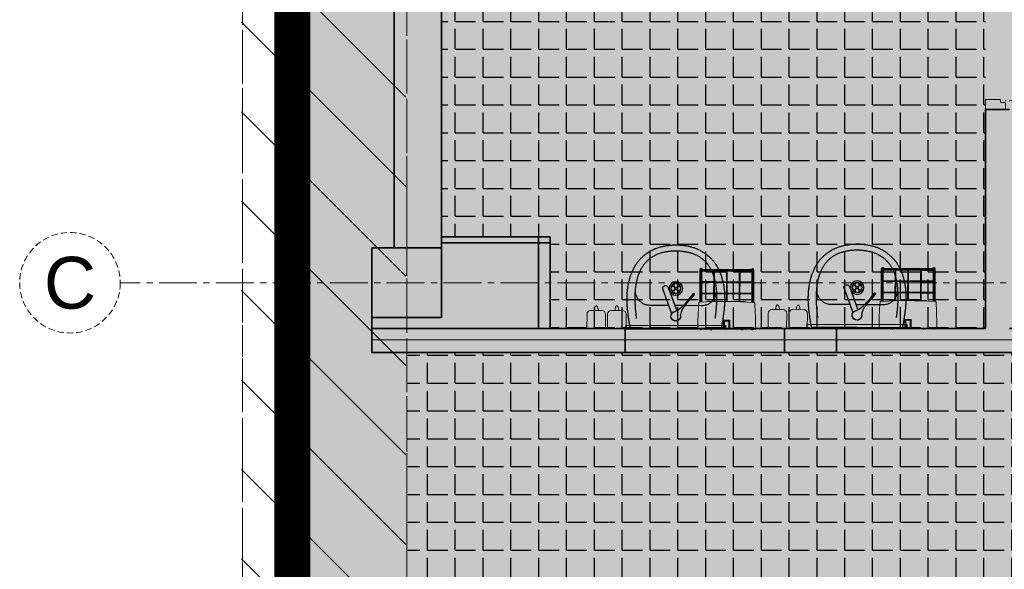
# Model space of a CAD drawing. Header units: millimetres. Extents: x -1413 to 4627, y 0 to 12711.
# Tile 14 of 247: x -1071 to -577, y 7017 to 7293. Entities that reach past the tile are written whole.
import ezdxf
from ezdxf.enums import TextEntityAlignment as Align

# ---------------------------------------------------------------- set-up
doc = ezdxf.new("R2010")
doc.units = ezdxf.units.MM
for name, pattern in [('ACAD_ISO02W100', [15, 12, -3]), ('CACHE2', [4.7625, 3.175, -1.5875]), ('CENTER2', [28.575, 19.05, -3.175, 3.175, -3.175]), ('DASHED2', [0.375, 0.25, -0.125]), ('HIDDEN2', [4.7625, 3.175, -1.5875])]:
    doc.linetypes.add(name, pattern=pattern)
for name, color, linetype, lineweight in [('SQ EI', 1, 'ZYGZAK', 9), ('sq_bud istn', 253, 'Continuous', 15), ('SQ_Drzwi', 170, 'Continuous', 9), ('SQ_HATCH', 140, 'Continuous', 13), ('SQ_ISTN.Ściany', 140, 'Continuous', 35), ('SQ_Osie', 220, 'CENTER2', 9), ('SQ_PROJ.Ściany', 7, 'Continuous', 35), ('SQ_TECHNOLOGIA', 251, 'Continuous', 9), ('SQ_ZAKRES_OPRACOWANIA', 7, 'ACAD_ISO02W100', 20), ('WYPOSAŻENIE WBUDOWANE', 11, 'Continuous', 25)]:
    doc.layers.add(name, color=color, linetype=linetype, lineweight=lineweight)
doc.layers.add('SQ_STREFY FUNKCJONALNE', color=7, linetype='Continuous')
doc.styles.get("Standard").update_dxf_attribs({"font": 'arial.ttf'})
doc.linetypes.add('ZYGZAK', pattern='A,0.00254,-5.08,[131,ltypeshp.shx,S=5.08,R=0,X=-5.08,Y=0],-10.16,[131,ltypeshp.shx,S=5.08,R=180,X=5.08,Y=0],-5.08', length=20.32254)
pattern_1 = [(0, (0, 0), (0, 13.97), [10.16, -3.81]), (90, (0, 0), (-13.97, 9e-16), [10.16, -3.81])]

# ---------------------------------------------------------------- blocks, each defined once
blk = doc.blocks.new('KLAMKA')
for p, q in [((-4.32, -4), (-7, -4)), ((-4.32, -3.09), (-4.32, -6.91)), ((-3.5, -2.49), (-3.72, -2.49)), ((0, -2.49), (0.22, -2.49)), ((0.82, -3.09), (0.82, -6.91)), ((3.5, -4), (0.82, -4)), ((-10, -18.4), (-10, -7)), ((-8, -18.4), (-8, -7)), ((-4.32, -6), (-7, -6)), ((-3.5, -7.51), (-3.72, -7.51)), ((0, -7.51), (0.22, -7.51)), ((3.5, -6), (0.82, -6)), ((4.5, -18.4), (4.5, -7)), ((6.5, -18.4), (6.5, -7)), ((-8.6, -19), (-9.4, -19)), ((5.9, -19), (5.1, -19))]:
    blk.add_line(p, q)
for centre, radius, start, end in [((-7, -7), 3, 90, 180), ((-3.72, -3.09), 0.6, 90, 180), ((0.22, -3.09), 0.6, 0, 90), ((3.5, -7), 3, 360, 90), ((-7, -7), 1, 90, 180), ((-3.72, -6.91), 0.6, 180, 270), ((0.22, -6.91), 0.6, 270, 360), ((3.5, -7), 1, 0, 90), ((-9.4, -18.4), 0.6, 180, 270), ((-8.6, -18.4), 0.6, 270, 360), ((5.1, -18.4), 0.6, 180, 270), ((5.9, -18.4), 0.6, 270, 360)]:
    blk.add_arc(centre, radius, start, end)
blk = doc.blocks.new('sq_drzwi3')
at = {"layer": 'SQ_Drzwi'}
for p, q in [((0.01, 16.58), (0.01, -43.04)), ((-49.99, 8), (-44.99, 8)), ((-49.99, -2), (-49.99, 8)), ((-49.99, -2), (-49.99, 8)), ((-49.99, 8), (-44.99, 8)), ((-49.99, -2), (-49.99, 8)), ((-44.99, 8), (-44.99, 0.8)), ((45.01, 8), (45.01, 0.8)), ((45.01, 8), (50.01, 8)), ((-46.49, 0.2), (-46.49, -1.7)), ((-45.29, 0.5), (-46.19, 0.5)), ((45.31, 0.5), (46.21, 0.5)), ((46.51, 0.2), (46.51, -1.7)), ((-46.79, -2), (-49.99, -2)), ((-47.63, -3.15), (-47.63, -95.12)), ((-47.63, -3.15), (-44.13, -3.15)), ((-44.13, -3.15), (-44.13, -95.12)), ((46.81, -2), (50.01, -2)), ((-47.63, -95.12), (-44.13, -95.12))]:
    blk.add_line(p, q, dxfattribs=at)
for centre, radius in [((-46.9, -2.58), 0.529), ((0, -56.04), 13)]:
    blk.add_circle(centre, radius, dxfattribs=at)
for centre, start, end in [((-46.19, 0.2), 90, 180), ((-45.29, 0.8), 270, 0), ((45.31, 0.8), 180, 270), ((46.21, 0.2), 0, 90), ((-46.79, -1.7), 270, 0), ((46.81, -1.7), 180, 270)]:
    blk.add_arc(centre, 0.3, start, end, dxfattribs=at)
at = {"layer": 'SQ_Drzwi', "linetype": 'HIDDEN2'}
blk.add_arc((-46.9, -2.58), 92.57, 271.7244, 0.4469, dxfattribs=at)
at = {"layer": 'SQ_Drzwi', "rotation": 180}
blk.add_blockref('KLAMKA', (-47.63, -95.12), dxfattribs=at)
blk = doc.blocks.new('osie bud A')
at = {"layer": 'SQ_ISTN.Ściany', "lineweight": 5}
h = blk.add_hatch(dxfattribs=at)
h.set_pattern_fill('JIS_STN_1E', color=256, scale=10)
h.set_pattern_definition([(45, (46210.293, 23121.439), (-7.071068, 7.071068), []), (45, (46217.343, 23121.439), (-7.071068, 7.071068), [10, -5])])
h.paths.add_polyline_path([(25436.8, 18313.95), (25471.8, 18313.95), (25471.8, 18278.95), (25436.8, 18278.95)])
h.paths.add_polyline_path([(25436.8, 18613.95), (25471.8, 18613.95), (25471.8, 18578.95), (25436.8, 18578.95)])
h.paths.add_polyline_path([(25436.8, 19153.95), (25471.8, 19153.95), (25471.8, 19118.95), (25436.8, 19118.95)])
h.paths.add_polyline_path([(24776.8, 19153.95), (24811.8, 19153.95), (24811.8, 19118.95), (24776.8, 19118.95)])
h.paths.add_polyline_path([(24116.8, 19153.95), (24151.8, 19153.95), (24151.8, 19118.95), (24116.8, 19118.95)])
h.paths.add_polyline_path([(23456.8, 19153.95), (23491.8, 19153.95), (23491.8, 19118.95), (23456.8, 19118.95)])
h.paths.add_polyline_path([(23456.8, 18613.95), (23491.8, 18613.95), (23491.8, 18578.95), (23456.8, 18578.95)])
h.paths.add_polyline_path([(23456.8, 18313.95), (23491.8, 18313.95), (23491.8, 18278.95), (23456.8, 18278.95)])
h.paths.add_polyline_path([(23456.8, 17776.95), (23491.8, 17776.95), (23491.8, 17741.95), (23456.8, 17741.95)])
h.paths.add_polyline_path([(24116.8, 17776.95), (24151.8, 17776.95), (24151.8, 17741.95), (24116.8, 17741.95)])
h.paths.add_polyline_path([(24776.8, 17776.95), (24811.8, 17776.95), (24811.8, 17741.95), (24776.8, 17741.95)])
h.paths.add_polyline_path([(25436.8, 17776.95), (25471.8, 17776.95), (25471.8, 17741.95), (25436.8, 17741.95)])
h.paths.add_polyline_path([(24776.8, 18313.95), (24811.8, 18313.95), (24811.8, 18278.95), (24776.8, 18278.95)])
h.paths.add_polyline_path([(24776.8, 18613.95), (24811.8, 18613.95), (24811.8, 18578.95), (24776.8, 18578.95)])
h.paths.add_polyline_path([(24116.8, 18613.95), (24151.8, 18613.95), (24151.8, 18578.95), (24116.8, 18578.95)])
h.paths.add_polyline_path([(23156.8, 18313.95), (23191.8, 18313.95), (23191.8, 18278.95), (23156.8, 18278.95)])
h.paths.add_polyline_path([(24116.8, 18313.95), (24151.8, 18313.95), (24151.8, 18278.95), (24116.8, 18278.95)])
at = {"layer": 'SQ_ISTN.Ściany'}
blk.add_lwpolyline([(25436.8, 18313.95), (25471.8, 18313.95), (25471.8, 18278.95), (25436.8, 18278.95)], close=True, dxfattribs=at)
at = {"layer": 'SQ_Osie'}
for p, q in [((25454.3, 19372.6), (25454.3, 17597.31)), ((22587.87, 18296.45), (25598.18, 18296.45))]:
    blk.add_line(p, q, dxfattribs=at)
at = {"layer": 'SQ_Osie', "linetype": 'ByBlock'}
blk.add_circle((25623.43, 18296.45), 25.25, dxfattribs=at)
at = {"layer": 'SQ_Osie'}
blk.add_text('C', height=26, rotation=180, dxfattribs=at).set_placement((25623.43, 18296.45), align=Align.MIDDLE_CENTER)
blk = doc.blocks.new('stan projektowany')
at = {"layer": 'sq_bud istn'}
h = blk.add_hatch(dxfattribs=at)
h.set_pattern_fill('LINE', color=256, scale=10, angle=135)
h.set_pattern_definition([(135, (-51010.293, 12172), (-22.45064, -22.45064), [])])
h.paths.add_polyline_path([(-19337.61, 7768.15), (-19420.11, 7768.15), (-19420.11, 6251.23), (-19337.61, 6251.23)])
at = {"layer": 'SQ_HATCH'}
h = blk.add_hatch(dxfattribs=at)
h.set_pattern_fill('ANGLE')
h.set_pattern_definition([(0, (-10464.962, 6233.929), (0, 6.985), [5.08, -1.905]), (90, (-10464.962, 6233.929), (-6.985, 4e-16), [5.08, -1.905])])
h.paths.add_polyline_path([(-15233.14, 8198.65), (-15198.14, 8198.65), (-15176.65, 8198.65), (-15176.65, 8216.15), (-15144.65, 8216.15), (-15144.65, 8147.15), (-15144.65, 7886.15), (-15144.65, 7837.15), (-15144.65, 7734.77), (-15104.65, 7734.77), (-15104.65, 10535.59), (-15737.65, 10535.59), (-15737.65, 10615.59), (-15789.65, 10615.59), (-16075.65, 10615.59), (-16075.65, 9587.27), (-16120.11, 9587.27), (-16120.11, 9436.61), (-16071.65, 9436.61), (-16071.65, 9307.59), (-16259.65, 9307.59), (-16259.65, 8898.65), (-16704.65, 8898.65), (-16704.65, 7768.15), (-16704.65, 7751.82), (-16685.57, 7751.82), (-16685.57, 7130.61), (-16718.15, 7131.63), (-16718.15, 7178.15), (-16999.65, 7178.15), (-16999.65, 7808.15), (-19394.65, 7808.15), (-19394.65, 6211.23), (-19462.48, 6211.23), (-19462.48, 5925.46), (-18509.26, 5925.46), (-18509.26, 6211.23), (-17103.03, 6223.02), (-17103.03, 5881.49), (-15104.65, 5873.27), (-15104.65, 7734.77), (-15144.65, 7734.77), (-15144.65, 7707.15), (-15176.65, 7707.15), (-15176.65, 7706.65), (-15176.65, 7706.65), (-15259.89, 7706.65), (-15259.87, 7706.75), (-15259.87, 7707.15), (-15292.71, 7707.15), (-15292.71, 7696.65), (-15292.7, 7696.65), (-15292.71, 7706.65), (-15297.71, 7706.65), (-15297.7, 7699.45, 0.414214), (-15297.4, 7699.15), (-15296.5, 7699.15, -0.414214), (-15296.2, 7698.85), (-15296.2, 7696.95, 0.527766), (-15295.86, 7696.59, -0.450501), (-15295.27, 7696.07, -0.414104), (-15295.79, 7695.54), (-15295.07, 7695.5), (-15295.79, 7695.54, -0.414323), (-15296.32, 7696.07, -0.409171), (-15295.87, 7696.65, -0.450389), (-15296.2, 7696.95), (-15296.2, 7698.85, 0.414214), (-15296.5, 7699.15), (-15297.4, 7699.15, -0.414214), (-15297.7, 7699.45), (-15297.71, 7706.65), (-15292.71, 7706.65), (-15292.71, 7707.15), (-15259.87, 7707.15), (-15259.87, 7734.77), (-15473.3, 7734.77), (-15473.3, 7771.14, -0.414214), (-15477.3, 7775.14, -1), (-15469.3, 7775.14, -0.414214), (-15473.3, 7771.14), (-15473.3, 7749.3), (-15457.7, 7749.3), (-15457.7, 7760.15), (-15457.96, 7760.19), (-15457.96, 7773.87), (-15457.96, 7787.54), (-15457.7, 7799.3), (-15457.7, 7787.58), (-15431.62, 7791.36, -0.038172), (-15427.99, 7791.64, -0.032853), (-15424.84, 7791.44, -0.057631), (-15419.72, 7790.17, -0.057695), (-15415.53, 7788.02, -0.068919), (-15411.87, 7784.77, -0.070278), (-15409.44, 7780.92, -0.066142), (-15408.18, 7776.69, -0.045653), (-15407.94, 7773.2, -0.032968), (-15408.15, 7770.68, -0.068737), (-15409.44, 7766.28, -0.070278), (-15411.87, 7762.43, -0.068919), (-15415.53, 7759.18, -0.057695), (-15419.72, 7757.03, -0.057631), (-15424.84, 7755.76, -0.032853), (-15427.99, 7755.56, -0.033182), (-15431.15, 7755.77), (-15457.7, 7760.15), (-15457.7, 7749.3), (-15473.3, 7749.3), (-15473.3, 7734.77), (-15259.87, 7734.77), (-15259.87, 7837.15), (-15259.9, 7837.15), (-15259.87, 7837.13), (-15176.65, 7837.15), (-15176.65, 7734.77), (-15144.65, 7734.77), (-15144.65, 7837.15), (-15144.65, 7886.15), (-15176.65, 7886.15), (-15176.65, 8147.15), (-15176.65, 8163.65), (-15198.14, 8163.65), (-15233.14, 8163.65)])
at = {"layer": 'SQ_HATCH', "linetype": 'ByBlock', "true_color": 0x939598}
for points in [[(-19021.36, 7138.15), (-19034.52, 7138.15), (-19034.52, 7248.15), (-19046.52, 7248.15), (-19046.52, 7138.15), (-19121.36, 7138.15), (-19121.36, 7126.15), (-19021.36, 7126.15)], [(-19147.44, 7138.15), (-19227.44, 7138.15), (-19227.44, 7126.15), (-19147.44, 7126.15)]]:
    blk.add_hatch(color=252, dxfattribs=at).paths.add_polyline_path(points)
at = {"layer": 'SQ EI', "lineweight": 25}
blk.add_lwpolyline([(-18988.93, 7132.39), (-19354.65, 7132.53)], dxfattribs=at)
at = {"layer": 'SQ_ISTN.Ściany'}
for p, q in [((-19319.65, 7736.15), (-19319.65, 7178.65)), ((-19343.52, 7178.65), (-19343.64, 7680.65)), ((-19265.1, 7184.15), (-19319.65, 7184.15)), ((-19271.1, 7138.15), (-19271.1, 7183.95)), ((-19265.1, 7138.15), (-19265.1, 7184.15)), ((-19265.1, 7181.1), (-19319.65, 7181.1)), ((-19354.65, 7143.65), (-19354.65, 7126.15)), ((-19260.11, 7138.15), (-19354.65, 7138.15)), ((-19046.52, 7138.15), (-19265.1, 7138.15)), ((-19260.11, 7126.15), (-19354.65, 7126.15)), ((-18982.64, 7126.15), (-19260.11, 7126.15))]:
    blk.add_line(p, q, dxfattribs=at)
at = {"layer": 'SQ_PROJ.Ściany'}
for p in [(-19046.52, 7138.15), (-19034.52, 7248.15)]:
    blk.add_line(p, (-19046.52, 7248.15), dxfattribs=at)
blk.add_lwpolyline([(-19227.44, 7138.15), (-19147.44, 7138.15), (-19147.44, 7126.15), (-19227.44, 7126.15)], close=True, dxfattribs=at)
blk.add_lwpolyline([(-19034.52, 7138.15), (-19021.36, 7138.15), (-19021.36, 7126.15), (-19121.36, 7126.15), (-19121.36, 7138.15), (-19046.52, 7138.15)], dxfattribs=at)
at = {"layer": 'SQ_ZAKRES_OPRACOWANIA', "linetype": 'CACHE2', "ltscale": 5}
blk.add_lwpolyline([(-14814.65, 11777.98), (-15737.15, 11777.98), (-15737.15, 11735.45), (-15837.15, 11820.51), (-15837.15, 11777.98), (-17204.52, 11777.98), (-17204.52, 11035.85), (-17161.99, 11035.85), (-17247.05, 10935.85), (-17204.52, 10935.85), (-17204.52, 9500.92), (-17161.99, 9500.92), (-17247.05, 9400.92), (-17204.52, 9400.92), (-17204.52, 8139.94), (-18379.79, 8139.94), (-18379.79, 8097.41), (-18479.79, 8182.47), (-18479.79, 8139.94), (-19419.64, 8139.94), (-19419.64, 5920.99)], dxfattribs=at)
at = {"layer": 'SQ_ZAKRES_OPRACOWANIA', "color": 251, "linetype": 'DASHED2', "ltscale": 100, "true_color": 0x636466, "const_width": 18}
blk.add_lwpolyline([(-17103.03, 6223.02), (-18509.26, 6211.23), (-18509.26, 5925.46), (-19462.48, 5925.46), (-19462.48, 6211.23), (-19394.65, 6211.23), (-19394.65, 7808.15), (-16999.65, 7808.15)], dxfattribs=at)
at = {"layer": 'SQ_ZAKRES_OPRACOWANIA'}
blk.add_lwpolyline([(-19419.64, 6251.23), (-19337.15, 6251.23), (-19337.15, 7768.15), (-19419.64, 7768.15)], close=True, dxfattribs=at)
at = {"layer": 'SQ_Drzwi', "lineweight": -2, "xscale": -0.9999999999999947, "rotation": 89.98425145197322}
blk.add_blockref('sq_drzwi3', (-19038.53, 7298.15), dxfattribs=at)
at = {"layer": 'SQ_Osie', "linetype": 'CACHE2', "ltscale": 5, "rotation": 180}
blk.add_blockref('osie bud A', (6117.15, 25457.6), dxfattribs=at)
blk = doc.blocks.new('umuwalka dla sluz')
at = {"ltscale": 0.22}
for p, q in [((19578.52, 2854.72), (19578.52, 2804.72)), ((19580.52, 2854.72), (19578.52, 2854.72)), ((19580.52, 2804.72), (19580.52, 2854.72)), ((19595.95, 2838.85), (19593.85, 2837.15)), ((19596.37, 2838.32), (19594.28, 2836.63)), ((19596.44, 2838.63), (19596.27, 2838.85)), ((19592.98, 2835.73), (19592.68, 2836.11)), ((19578.52, 2804.72), (19580.52, 2804.72))]:
    blk.add_line(p, q, dxfattribs=at)
at = {"ltscale": 0.6}
for p, q in [((19599.5, 2825.8), (19587.82, 2830.14)), ((19598.5, 2823.12), (19586.46, 2827.6))]:
    blk.add_line(p, q, dxfattribs=at)
for points in [[(19578.91, 2809.22), (19578.91, 2806.92), (19579.33, 2806.82), (19579.76, 2806.73), (19580.19, 2806.64), (19580.62, 2806.56), (19581.06, 2806.48), (19581.5, 2806.4), (19581.94, 2806.33), (19582.38, 2806.26), (19582.82, 2806.19), (19583.27, 2806.12), (19583.71, 2806.05), (19584.15, 2805.99), (19584.6, 2805.93), (19585.04, 2805.87), (19585.48, 2805.81), (19585.92, 2805.75), (19586.36, 2805.69), (19586.8, 2805.63), (19587.23, 2805.58), (19587.66, 2805.52), (19588.08, 2805.47), (19588.5, 2805.43), (19588.92, 2805.39), (19589.34, 2805.35), (19589.76, 2805.32), (19590.18, 2805.29), (19590.61, 2805.26), (19591.03, 2805.24), (19591.45, 2805.21), (19591.88, 2805.2), (19592.3, 2805.18), (19592.72, 2805.17), (19593.15, 2805.16), (19593.57, 2805.16), (19593.99, 2805.16), (19594.42, 2805.17), (19594.84, 2805.18), (19595.26, 2805.19), (19595.69, 2805.2), (19596.11, 2805.23), (19596.53, 2805.25), (19596.95, 2805.28), (19597.37, 2805.31), (19597.79, 2805.35), (19598.21, 2805.39), (19598.63, 2805.44), (19599.05, 2805.49), (19599.47, 2805.55), (19599.89, 2805.61), (19600.3, 2805.68), (19600.72, 2805.75), (19601.14, 2805.83), (19601.55, 2805.91), (19601.96, 2806), (19602.37, 2806.09), (19602.78, 2806.18), (19603.19, 2806.29), (19603.6, 2806.4), (19604.01, 2806.51), (19604.41, 2806.63), (19604.82, 2806.75), (19605.22, 2806.88), (19605.62, 2807.02), (19606.02, 2807.16), (19606.42, 2807.31), (19606.82, 2807.47), (19607.21, 2807.63), (19607.61, 2807.79), (19608, 2807.97), (19608, 2807.97), (19608.4, 2808.15), (19608.8, 2808.35), (19609.19, 2808.55), (19609.58, 2808.75), (19609.96, 2808.97), (19610.34, 2809.19), (19610.7, 2809.41), (19611.07, 2809.65), (19611.42, 2809.89), (19611.78, 2810.13), (19612.12, 2810.39), (19612.46, 2810.65), (19612.79, 2810.92), (19613.12, 2811.19), (19613.44, 2811.47), (19613.76, 2811.76), (19614.07, 2812.06), (19614.38, 2812.36), (19614.68, 2812.67), (19614.97, 2812.98), (19615.26, 2813.3), (19615.54, 2813.63), (19615.82, 2813.97), (19616.09, 2814.32), (19616.35, 2814.67), (19616.61, 2815.02), (19616.87, 2815.39), (19617.12, 2815.76), (19617.36, 2816.14), (19617.59, 2816.5), (19617.81, 2816.86), (19618.02, 2817.23), (19618.22, 2817.6), (19618.41, 2817.98), (19618.59, 2818.37), (19618.77, 2818.76), (19618.94, 2819.15), (19619.09, 2819.55), (19619.25, 2819.95), (19619.39, 2820.35), (19619.53, 2820.76), (19619.65, 2821.17), (19619.78, 2821.59), (19619.89, 2822.01), (19620, 2822.43), (19620.1, 2822.85), (19620.19, 2823.27), (19620.28, 2823.7), (19620.36, 2824.12), (19620.44, 2824.55), (19620.51, 2824.98), (19620.57, 2825.41), (19620.63, 2825.84), (19620.68, 2826.27), (19620.73, 2826.7), (19620.77, 2827.13), (19620.8, 2827.55), (19620.83, 2827.98), (19620.86, 2828.41), (19620.88, 2828.83), (19620.9, 2829.25), (19620.91, 2829.67), (19620.91, 2829.67), (19620.9, 2830.1), (19620.88, 2830.52), (19620.86, 2830.94), (19620.83, 2831.37), (19620.8, 2831.8), (19620.77, 2832.22), (19620.73, 2832.65), (19620.68, 2833.08), (19620.63, 2833.51), (19620.57, 2833.94), (19620.51, 2834.37), (19620.44, 2834.8), (19620.36, 2835.23), (19620.28, 2835.65), (19620.19, 2836.08), (19620.1, 2836.5), (19620, 2836.92), (19619.89, 2837.34), (19619.78, 2837.76), (19619.65, 2838.17), (19619.53, 2838.59), (19619.39, 2838.99), (19619.25, 2839.4), (19619.09, 2839.8), (19618.94, 2840.2), (19618.77, 2840.59), (19618.59, 2840.98), (19618.41, 2841.37), (19618.22, 2841.75), (19618.02, 2842.12), (19617.81, 2842.49), (19617.59, 2842.85), (19617.36, 2843.21), (19617.36, 2843.21), (19617.12, 2843.59), (19616.87, 2843.96), (19616.61, 2844.33), (19616.35, 2844.68), (19616.09, 2845.03), (19615.82, 2845.38), (19615.54, 2845.71), (19615.26, 2846.04), (19614.97, 2846.37), (19614.68, 2846.68), (19614.38, 2846.99), (19614.07, 2847.29), (19613.76, 2847.59), (19613.44, 2847.88), (19613.12, 2848.16), (19612.79, 2848.43), (19612.46, 2848.7), (19612.12, 2848.96), (19611.78, 2849.22), (19611.42, 2849.46), (19611.07, 2849.7), (19610.7, 2849.94), (19610.34, 2850.16), (19609.96, 2850.38), (19609.58, 2850.6), (19609.19, 2850.8), (19608.8, 2851), (19608.4, 2851.2), (19608, 2851.38), (19608, 2851.38), (19607.61, 2851.56), (19607.21, 2851.72), (19606.82, 2851.88), (19606.42, 2852.04), (19606.02, 2852.19), (19605.62, 2852.33), (19605.22, 2852.47), (19604.82, 2852.6), (19604.41, 2852.72), (19604.01, 2852.84), (19603.6, 2852.95), (19603.19, 2853.06), (19602.78, 2853.17), (19602.37, 2853.26), (19601.96, 2853.35), (19601.55, 2853.44), (19601.14, 2853.52), (19600.72, 2853.6), (19600.3, 2853.67), (19599.89, 2853.74), (19599.47, 2853.8), (19599.05, 2853.86), (19598.63, 2853.91), (19598.21, 2853.95), (19597.79, 2854), (19597.37, 2854.04), (19596.95, 2854.07), (19596.53, 2854.1), (19596.11, 2854.12), (19595.69, 2854.15), (19595.26, 2854.16), (19594.84, 2854.17), (19594.42, 2854.18), (19593.99, 2854.19), (19593.57, 2854.19), (19593.15, 2854.18), (19592.72, 2854.18), (19592.3, 2854.17), (19591.88, 2854.15), (19591.45, 2854.14), (19591.03, 2854.11), (19590.61, 2854.09), (19590.18, 2854.06), (19589.76, 2854.03), (19589.34, 2854), (19588.92, 2853.96), (19588.5, 2853.92), (19588.08, 2853.88), (19587.66, 2853.83), (19587.66, 2853.83), (19587.23, 2853.77), (19586.8, 2853.71), (19586.36, 2853.66), (19585.92, 2853.6), (19585.48, 2853.54), (19585.04, 2853.48), (19584.6, 2853.42), (19584.15, 2853.36), (19583.71, 2853.29), (19583.27, 2853.23), (19582.82, 2853.16), (19582.38, 2853.09), (19581.94, 2853.02), (19581.5, 2852.95), (19581.06, 2852.87), (19580.62, 2852.79), (19580.19, 2852.7), (19579.76, 2852.61), (19579.33, 2852.52), (19578.91, 2852.43), (19578.91, 2842.77)], [(19583.86, 2810.01), (19584.04, 2809.99), (19584.36, 2809.95), (19584.69, 2809.9), (19585.02, 2809.86), (19585.36, 2809.82), (19585.69, 2809.78), (19586.03, 2809.74), (19586.36, 2809.7), (19586.7, 2809.67), (19587.04, 2809.63), (19587.38, 2809.6), (19587.73, 2809.56), (19588.07, 2809.53), (19588.41, 2809.5), (19588.76, 2809.47), (19589.11, 2809.44), (19589.45, 2809.42), (19589.8, 2809.39), (19590.15, 2809.37), (19590.5, 2809.35), (19590.85, 2809.33), (19591.2, 2809.31), (19591.55, 2809.29), (19591.9, 2809.28), (19592.25, 2809.27), (19592.6, 2809.26), (19592.95, 2809.25), (19593.3, 2809.24), (19593.66, 2809.24), (19594.01, 2809.24), (19594.36, 2809.24), (19594.71, 2809.24), (19595.06, 2809.24), (19595.41, 2809.25), (19595.76, 2809.26), (19596.11, 2809.27), (19596.46, 2809.28), (19596.81, 2809.3), (19597.16, 2809.32), (19597.51, 2809.34), (19597.86, 2809.37), (19598.2, 2809.4), (19598.55, 2809.43), (19598.89, 2809.46), (19599.24, 2809.5), (19599.58, 2809.54), (19599.92, 2809.58), (19600.26, 2809.62), (19600.6, 2809.67), (19600.94, 2809.72), (19601.27, 2809.78), (19601.61, 2809.84), (19601.94, 2809.9), (19602.27, 2809.96), (19602.6, 2810.03), (19602.93, 2810.1), (19603.26, 2810.18), (19603.58, 2810.26), (19603.9, 2810.34), (19604.22, 2810.43), (19604.54, 2810.52), (19604.86, 2810.61), (19605.17, 2810.71), (19605.48, 2810.81), (19605.79, 2810.92), (19606.1, 2811.03), (19606.41, 2811.14), (19606.71, 2811.26), (19607.01, 2811.38), (19607.31, 2811.51), (19607.6, 2811.64), (19607.89, 2811.77), (19608.18, 2811.91), (19608.47, 2812.06), (19608.75, 2812.2), (19609.03, 2812.36), (19609.31, 2812.51), (19609.58, 2812.67), (19609.85, 2812.84), (19610.12, 2813.01), (19610.38, 2813.19), (19610.65, 2813.37), (19610.9, 2813.55), (19611.16, 2813.74), (19611.41, 2813.94), (19611.65, 2814.14), (19611.9, 2814.35), (19612.13, 2814.56), (19612.37, 2814.77), (19612.6, 2814.99), (19612.83, 2815.22), (19613.05, 2815.45), (19613.27, 2815.69), (19613.48, 2815.93), (19613.69, 2816.18), (19613.9, 2816.43), (19614.1, 2816.69), (19614.3, 2816.96), (19614.49, 2817.23), (19614.68, 2817.5), (19614.86, 2817.78), (19615.04, 2818.07), (19615.22, 2818.37), (19615.39, 2818.67), (19615.55, 2818.97), (19615.71, 2819.28), (19615.86, 2819.6), (19616.01, 2819.92), (19616.16, 2820.25), (19616.3, 2820.59), (19616.43, 2820.93), (19616.56, 2821.28), (19616.68, 2821.64), (19616.8, 2822), (19616.91, 2822.37), (19617.02, 2822.74), (19617.12, 2823.12), (19617.21, 2823.51), (19617.3, 2823.91), (19617.38, 2824.31), (19617.46, 2824.72), (19617.53, 2825.13), (19617.6, 2825.56), (19617.66, 2825.98), (19617.71, 2826.42), (19617.76, 2826.86), (19617.8, 2827.31), (19617.83, 2827.77), (19617.86, 2828.24), (19617.88, 2828.71), (19617.89, 2829.19), (19617.9, 2829.67), (19617.9, 2829.67), (19617.89, 2830.16), (19617.88, 2830.64), (19617.86, 2831.11), (19617.83, 2831.58), (19617.8, 2832.04), (19617.76, 2832.49), (19617.71, 2832.93), (19617.66, 2833.37), (19617.6, 2833.79), (19617.53, 2834.22), (19617.46, 2834.63), (19617.38, 2835.04), (19617.3, 2835.44), (19617.21, 2835.84), (19617.12, 2836.23), (19617.02, 2836.61), (19616.91, 2836.98), (19616.8, 2837.35), (19616.68, 2837.71), (19616.56, 2838.07), (19616.43, 2838.42), (19616.3, 2838.76), (19616.16, 2839.09), (19616.01, 2839.43), (19615.86, 2839.75), (19615.71, 2840.07), (19615.55, 2840.38), (19615.39, 2840.68), (19615.22, 2840.98), (19615.04, 2841.28), (19614.86, 2841.56), (19614.68, 2841.85), (19614.49, 2842.12), (19614.3, 2842.39), (19614.1, 2842.66), (19613.9, 2842.92), (19613.69, 2843.17), (19613.48, 2843.42), (19613.27, 2843.66), (19613.05, 2843.9), (19612.83, 2844.13), (19612.6, 2844.36), (19612.37, 2844.58), (19612.13, 2844.79), (19611.9, 2845), (19611.65, 2845.21), (19611.41, 2845.41), (19611.16, 2845.6), (19610.9, 2845.8), (19610.65, 2845.98), (19610.38, 2846.16), (19610.12, 2846.34), (19609.85, 2846.51), (19609.58, 2846.67), (19609.31, 2846.84), (19609.03, 2846.99), (19608.75, 2847.15), (19608.47, 2847.29), (19608.18, 2847.44), (19607.89, 2847.58), (19607.6, 2847.71), (19607.31, 2847.84), (19607.01, 2847.97), (19606.71, 2848.09), (19606.41, 2848.21), (19606.1, 2848.32), (19605.79, 2848.43), (19605.48, 2848.54), (19605.17, 2848.64), (19604.86, 2848.74), (19604.54, 2848.83), (19604.22, 2848.92), (19603.9, 2849.01), (19603.58, 2849.09), (19603.26, 2849.17), (19602.93, 2849.24), (19602.6, 2849.32), (19602.27, 2849.39), (19601.94, 2849.45), (19601.61, 2849.51), (19601.27, 2849.57), (19600.94, 2849.63), (19600.6, 2849.68), (19600.26, 2849.73), (19599.92, 2849.77), (19599.58, 2849.81), (19599.24, 2849.85), (19598.89, 2849.89), (19598.55, 2849.92), (19598.2, 2849.95), (19597.86, 2849.98), (19597.51, 2850.01), (19597.16, 2850.03), (19596.81, 2850.05), (19596.46, 2850.06), (19596.11, 2850.08), (19595.76, 2850.09), (19595.41, 2850.1), (19595.06, 2850.11), (19594.71, 2850.11), (19594.36, 2850.11), (19594.01, 2850.11), (19593.66, 2850.11), (19593.3, 2850.11), (19592.95, 2850.1), (19592.6, 2850.09), (19592.25, 2850.08), (19591.9, 2850.07), (19591.55, 2850.06), (19591.2, 2850.04), (19590.85, 2850.02), (19590.5, 2850), (19590.15, 2849.98), (19589.8, 2849.96), (19589.45, 2849.93), (19589.11, 2849.91), (19588.76, 2849.88), (19588.41, 2849.85), (19588.07, 2849.82), (19587.73, 2849.79), (19587.38, 2849.75), (19587.04, 2849.72), (19586.7, 2849.68), (19586.36, 2849.65), (19586.03, 2849.61), (19585.69, 2849.57), (19585.36, 2849.53), (19585.02, 2849.49), (19584.69, 2849.45), (19584.36, 2849.4), (19584.07, 2849.37)], [(19597.97, 2849.97), (19597.67, 2849.99), (19597.36, 2849.99), (19597.04, 2849.98), (19596.71, 2849.94), (19596.38, 2849.88), (19596.05, 2849.8), (19595.71, 2849.71), (19595.37, 2849.59), (19595.03, 2849.45), (19594.69, 2849.3), (19594.36, 2849.12), (19594.03, 2848.93), (19593.7, 2848.72), (19593.39, 2848.49), (19593.08, 2848.25), (19592.78, 2847.99), (19592.49, 2847.7), (19592.22, 2847.41), (19591.96, 2847.09), (19591.71, 2846.76), (19591.48, 2846.41), (19591.27, 2846.05), (19591.08, 2845.67), (19590.91, 2845.27), (19590.76, 2844.86), (19590.64, 2844.43), (19590.54, 2843.99), (19590.47, 2843.53), (19590.42, 2843.06), (19590.41, 2842.57)], [(19578.91, 2842.77), (19578.91, 2841.01)], [(19578.91, 2841.01), (19578.91, 2829.72), (19578.91, 2825.33)], [(19590.41, 2842.57), (19590.41, 2834.34)], [(19590.41, 2833.51), (19590.41, 2829.67), (19590.41, 2829.18)], [(19601.35, 2829.6), (19601.35, 2829.6)], [(19578.91, 2825.33), (19578.91, 2809.22)], [(19590.41, 2826.13), (19590.41, 2816.78)], [(19590.41, 2816.78), (19590.42, 2816.29), (19590.47, 2815.82), (19590.54, 2815.36), (19590.64, 2814.92), (19590.76, 2814.49), (19590.91, 2814.08), (19591.08, 2813.68), (19591.27, 2813.3), (19591.48, 2812.94), (19591.71, 2812.59), (19591.96, 2812.26), (19592.22, 2811.94), (19592.49, 2811.65), (19592.78, 2811.36), (19593.08, 2811.1), (19593.39, 2810.85), (19593.7, 2810.63), (19594.03, 2810.42), (19594.36, 2810.23), (19594.69, 2810.05), (19595.03, 2809.9), (19595.37, 2809.76), (19595.71, 2809.64), (19596.05, 2809.55), (19596.38, 2809.47), (19596.71, 2809.41), (19597.04, 2809.37), (19597.36, 2809.36), (19597.67, 2809.36), (19597.97, 2809.38)]]:
    blk.add_lwpolyline(points)
at = {"ltscale": 0.22}
for radius in [3.4, 2.5]:
    blk.add_circle((19598.99, 2829.67), radius, dxfattribs=at)
at = {"linetype": 'Continuous'}
for centre in [(19597.49, 2829.67), (19598.99, 2831.17), (19598.99, 2828.17), (19600.49, 2829.67)]:
    blk.add_circle(centre, 1, dxfattribs=at)
at = {"ltscale": 0.22}
for centre, radius, start, end in [((19596.11, 2838.72), 0.203, 38.8667, 142.0098), ((19596.28, 2838.5), 0.203, 295.8118, 38.9549), ((19584.25, 2841.16), 9.14, 276.6705, 308.4269), ((19596.16, 2826.4), 9.14, 129.3946, 161.151), ((19558.61, 2876.81), 53.06, 306.1911, 311.6305), ((19625.6, 2793.81), 53.06, 126.1911, 131.6305), ((19585.08, 2829.64), 2.45, 84.4718, 353.3497), ((19585.08, 2829.64), 2.4, 93.8523, 343.9693)]:
    blk.add_arc(centre, radius, start, end, dxfattribs=at)
at = {"ltscale": 0.6}
blk.add_arc((19599, 2824.46), 1.43, 249.607, 69.607, dxfattribs=at)
blk = doc.blocks.new('dozownik papieru i kosz')
at = {"ltscale": 0.22}
for p, q in [((21888.58, 2699.48), (21872.21, 2699.48)), ((21872.22, 2699.88), (21888.6, 2699.88)), ((21872.47, 2699.48), (21872.47, 2699.21)), ((21872.81, 2699.48), (21872.81, 2699.19)), ((21902.17, 2671.84), (21902.17, 2700.82)), ((21871.98, 2673.33), (21871.98, 2699.13)), ((21872.38, 2673.33), (21872.38, 2699.13)), ((21872.56, 2692.93), (21872.56, 2698.7)), ((21872.94, 2699.29), (21876.83, 2699.29)), ((21872.96, 2698.83), (21872.96, 2692.93)), ((21888.54, 2698.89), (21873.01, 2698.89)), ((21877.12, 2699.29), (21878.24, 2699.29)), ((21878.24, 2692.93), (21878.24, 2698.89)), ((21878.64, 2699.29), (21883.94, 2699.29)), ((21878.64, 2692.93), (21878.64, 2698.89)), ((21883.94, 2692.93), (21883.94, 2698.89)), ((21884.34, 2699.29), (21888.56, 2699.29)), ((21884.34, 2692.93), (21884.34, 2698.89)), ((21886.98, 2699.33), (21886.98, 2699.33)), ((21888.1, 2677.02), (21888.1, 2695.64)), ((21888.37, 2695.64), (21888.1, 2695.64)), ((21872.56, 2686.53), (21872.56, 2692.53)), ((21888.27, 2692.93), (21872.96, 2692.93)), ((21872.96, 2692.53), (21888.26, 2692.53)), ((21872.96, 2692.53), (21872.96, 2686.53)), ((21878.24, 2686.53), (21878.24, 2692.53)), ((21878.64, 2686.53), (21878.64, 2692.53)), ((21883.94, 2686.53), (21883.94, 2692.53)), ((21884.34, 2686.53), (21884.34, 2692.53)), ((21902.17, 2694.28), (21902.34, 2694.28)), ((21902.17, 2693.98), (21902.34, 2693.98)), ((21872.56, 2680.13), (21872.56, 2686.13)), ((21888.17, 2686.53), (21872.96, 2686.53)), ((21872.96, 2686.13), (21888.17, 2686.13)), ((21872.96, 2686.13), (21872.96, 2680.13)), ((21878.24, 2680.13), (21878.24, 2686.13)), ((21878.64, 2680.13), (21878.64, 2686.13)), ((21883.94, 2680.13), (21883.94, 2686.13)), ((21884.34, 2680.13), (21884.34, 2686.13)), ((21897.57, 2687.91), (21897.57, 2684.77)), ((21902.17, 2687.91), (21897.57, 2687.91)), ((21902.17, 2684.77), (21897.57, 2684.77)), ((21898.07, 2687.4), (21898.07, 2685.28)), ((21902.17, 2687.4), (21898.07, 2687.4)), ((21902.17, 2685.28), (21898.07, 2685.28)), ((21872.56, 2673.96), (21872.56, 2679.73)), ((21888.26, 2680.13), (21872.96, 2680.13)), ((21872.96, 2679.73), (21872.96, 2673.82)), ((21872.96, 2679.73), (21888.27, 2679.73)), ((21878.24, 2673.77), (21878.24, 2679.73)), ((21878.64, 2673.77), (21878.64, 2679.73)), ((21883.94, 2673.77), (21883.94, 2679.73)), ((21884.34, 2673.77), (21884.34, 2679.73)), ((21888.37, 2677.02), (21888.1, 2677.02)), ((21902.17, 2678.68), (21902.34, 2678.68)), ((21902.17, 2678.38), (21902.34, 2678.38)), ((21888.58, 2673.18), (21872.21, 2673.18)), ((21872.22, 2672.78), (21888.6, 2672.78)), ((21872.47, 2673.18), (21872.47, 2673.45)), ((21872.81, 2673.18), (21872.81, 2673.47)), ((21872.94, 2673.37), (21878.24, 2673.37)), ((21888.54, 2673.77), (21873.01, 2673.77)), ((21878.64, 2673.37), (21883.94, 2673.37)), ((21884.34, 2673.37), (21888.56, 2673.37))]:
    blk.add_line(p, q, dxfattribs=at)
at = {"lineweight": 5}
for points in [[(21902.17, 2694.13), (21902.7, 2694.13)], [(21902.17, 2678.53), (21902.7, 2678.53)]]:
    blk.add_lwpolyline(points, dxfattribs=at)
at = {"ltscale": 0.22}
for centre in [(21878.44, 2699.28), (21884.14, 2699.28), (21872.58, 2692.73), (21872.58, 2686.33), (21872.58, 2679.93), (21878.44, 2673.38), (21884.14, 2673.38)]:
    blk.add_circle(centre, 0.2, dxfattribs=at)
for centre, radius, start, end in [((21872.21, 2699.22), 0.663, 88.969, 249.5302), ((21872.16, 2699.21), 0.278, 79.9027, 228.4573), ((21872.74, 2699.28), 0.2, 287.624, 69.4839), ((22101.08, 2686.33), 212.91, 176.3012, 183.7075), ((21888.93, 2700.06), 0.321, 97.0838, 179.1719), ((21901.04, 2534.42), 166.4, 89.6125, 94.1872), ((21901.75, 2699.22), 0.663, 309.7599, 50.2401), ((21872.18, 2699.13), 0.2, 0, 180), ((21872.18, 2699.2), 0.289, 313.5292, 2.1657), ((21872.17, 2699.2), 0.641, 289.0725, 358.875), ((21873.02, 2698.84), 0.0559, 85.3476, 174.1284), ((21872.21, 2673.44), 0.663, 110.4698, 271.031), ((21872.16, 2673.45), 0.278, 131.5427, 280.0973), ((21872.18, 2673.53), 0.2, 180, 0), ((21872.17, 2673.46), 0.641, 1.125, 70.9275), ((21872.18, 2673.46), 0.289, 357.8343, 46.4708), ((21872.74, 2673.38), 0.2, 290.5161, 72.376), ((21873.02, 2673.82), 0.0559, 185.8716, 274.6524), ((21888.93, 2672.6), 0.321, 180.8281, 262.9162), ((21901.04, 2838.24), 166.4, 265.8239, 270.3875), ((21901.75, 2673.44), 0.663, 309.7599, 50.2401)]:
    blk.add_arc(centre, radius, start, end, dxfattribs=at)
at = {"lineweight": 5, "ltscale": 0.22}
for points in [[(21902.34, 2693.98), (21902.28, 2694.05), (21902.35, 2694.09), (21902.29, 2694.21), (21902.34, 2694.28)], [(21902.34, 2678.68), (21902.28, 2678.61), (21902.35, 2678.57), (21902.29, 2678.45), (21902.34, 2678.38)]]:
    blk.add_spline(points, degree=3, dxfattribs=at)
blk = doc.blocks.new('sq-01poj na srod dezynfek')
for p, q in [((-9.26, 0), (-9.26, -7.41)), ((-9.26, 0), (0, 0)), ((0, -7.41), (0, 0)), ((-7.41, -9.26), (-1.85, -9.26))]:
    blk.add_line(p, q)
for centre, radius, start, end in [((-7.41, -7.41), 1.85, 180, 270), ((0.22, -9.26), 5.78, 180, 189.4076), ((-9.48, -9.26), 5.78, 350.5924, 0), ((-1.85, -7.41), 1.85, 270, 0), ((-2.19, -9.66), 3.33, 189.4076, 201.8014), ((-3.7, -10.26), 1.71, 201.8014, 223.9999), ((-4.63, -11.16), 0.414, 223.9999, 270), ((-4.63, -11.16), 0.414, 270, 316.0001), ((-5.56, -10.26), 1.71, 316.0001, 338.1986), ((-7.07, -9.66), 3.33, 338.1986, 350.5924)]:
    blk.add_arc(centre, radius, start, end)
blk = doc.blocks.new('umywalka z wyposaż okołoum')
at = {"rotation": 270}
blk.add_blockref('dozownik papieru i kosz', (-2660.8, 21902.23), dxfattribs=at)
blk.add_blockref('dozownik papieru i kosz', (-2660.8, 21902.23), dxfattribs=at)
at = {"extrusion": (0, 0, -1), "zscale": -0.9999999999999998, "rotation": 179.9994988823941}
for p in [(35.36, 0), (35.36, 0), (25, 0), (25, 0)]:
    blk.add_blockref('sq-01poj na srod dezynfek', p, dxfattribs=at)
at = {"layer": 'WYPOSAŻENIE WBUDOWANE', "xscale": -0.9999999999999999, "rotation": 270.0002431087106}
blk.add_blockref('umuwalka dla sluz', (-2829.64, -19578.53), dxfattribs=at)
blk.add_blockref('umuwalka dla sluz', (-2829.64, -19578.53), dxfattribs=at)
blk = doc.blocks.new('WYPOSAŻENIE')
at = {"layer": 'SQ_TECHNOLOGIA', "rotation": 359.7275156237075}
for p in [(4428.82, -2516.5), (4519.84, -2516.05)]:
    blk.add_blockref('umywalka z wyposaż okołoum', p, dxfattribs=at)

msp = doc.modelspace()

# ---------------------------------------------------------------- hatches: boundary and pattern name
at = {"layer": 'SQ_HATCH'}
h = msp.add_hatch(dxfattribs=at)
h.set_pattern_fill('ANGLE')
h.set_pattern_definition([(0, (7995.666, 6233.929), (0, 6.985), [5.08, -1.905]), (90, (7995.666, 6233.929), (-6.985, 4e-16), [5.08, -1.905])])
h.paths.add_polyline_path([(3227.49, 8198.65), (3262.49, 8198.65), (3283.98, 8198.65), (3283.98, 8216.15), (3315.98, 8216.15), (3315.98, 8147.15), (3315.98, 7886.15), (3315.98, 7837.15), (3315.98, 7734.77), (3355.98, 7734.77), (3355.98, 10535.59), (2722.98, 10535.59), (2722.98, 10615.59), (2670.98, 10615.59), (2384.98, 10615.59), (2384.98, 9587.27), (2340.51, 9587.27), (2340.51, 9436.61), (2388.98, 9436.61), (2388.98, 9307.59), (2200.98, 9307.59), (2200.98, 8898.65), (1755.98, 8898.65), (1755.98, 7768.15), (1755.98, 7751.82), (1775.06, 7751.82), (1775.06, 7130.61), (1742.48, 7131.63), (1742.48, 7178.15), (1460.98, 7178.15), (1460.98, 7808.15), (-934.02, 7808.15), (-934.02, 6211.23), (-1001.86, 6211.23), (-1001.86, 5925.46), (-48.63, 5925.46), (-48.63, 6211.23), (1357.6, 6223.02), (1357.6, 5881.49), (3355.98, 5873.27), (3355.98, 7734.77), (3315.98, 7734.77), (3315.98, 7707.15), (3283.98, 7707.15), (3283.98, 7706.65), (3283.98, 7706.65), (3200.74, 7706.65), (3200.76, 7706.75), (3200.76, 7707.15), (3167.92, 7707.15), (3167.92, 7696.65), (3167.92, 7696.65), (3167.92, 7706.65), (3162.92, 7706.65), (3162.92, 7699.45, 0.414214), (3163.22, 7699.15), (3164.12, 7699.15, -0.414214), (3164.42, 7698.85), (3164.42, 7696.95, 0.527766), (3164.77, 7696.59, -0.450501), (3165.36, 7696.07, -0.414104), (3164.83, 7695.54), (3165.56, 7695.5), (3164.83, 7695.54, -0.414323), (3164.3, 7696.07, -0.409171), (3164.76, 7696.65, -0.450389), (3164.42, 7696.95), (3164.42, 7698.85, 0.414214), (3164.12, 7699.15), (3163.22, 7699.15, -0.414214), (3162.92, 7699.45), (3162.92, 7706.65), (3167.92, 7706.65), (3167.92, 7707.15), (3200.76, 7707.15), (3200.76, 7734.77), (2987.32, 7734.77), (2987.32, 7771.14, -0.414214), (2983.32, 7775.14, -1), (2991.32, 7775.14, -0.414214), (2987.32, 7771.14), (2987.32, 7749.3), (3002.93, 7749.3), (3002.93, 7760.15), (3002.67, 7760.19), (3002.67, 7773.87), (3002.67, 7787.54), (3002.93, 7799.3), (3002.93, 7787.58), (3029, 7791.36, -0.038172), (3032.64, 7791.64, -0.032853), (3035.79, 7791.44, -0.057631), (3040.91, 7790.17, -0.057695), (3045.1, 7788.02, -0.068919), (3048.75, 7784.77, -0.070278), (3051.19, 7780.92, -0.066142), (3052.45, 7776.69, -0.045653), (3052.69, 7773.2, -0.032968), (3052.48, 7770.68, -0.068737), (3051.19, 7766.28, -0.070278), (3048.75, 7762.43, -0.068919), (3045.1, 7759.18, -0.057695), (3040.91, 7757.03, -0.057631), (3035.79, 7755.76, -0.032853), (3032.64, 7755.56, -0.033182), (3029.48, 7755.77), (3002.93, 7760.15), (3002.93, 7749.3), (2987.32, 7749.3), (2987.32, 7734.77), (3200.76, 7734.77), (3200.75, 7837.15), (3200.73, 7837.15), (3200.75, 7837.13), (3283.98, 7837.15), (3283.98, 7734.77), (3315.98, 7734.77), (3315.98, 7837.15), (3315.98, 7886.15), (3283.98, 7886.15), (3283.98, 8147.15), (3283.98, 8163.65), (3262.49, 8163.65), (3227.49, 8163.65)])
at = {"layer": 'SQ_STREFY FUNKCJONALNE', "true_color": 0xed1f24}
h = msp.add_hatch(dxfattribs=at)
h.set_pattern_fill('ANGLE', color=240, scale=2)
h.set_pattern_definition(pattern_1)
h.paths.add_polyline_path([(-585.97, 7386.47), (-859.1, 7386.43), (-859.02, 7184.15), (-804.47, 7184.15), (-804.47, 7138.15), (-585.89, 7138.15)])
at = {"layer": 'SQ_STREFY FUNKCJONALNE', "true_color": 0x93278f}
h = msp.add_hatch(dxfattribs=at)
h.set_pattern_fill('ANGLE', color=217, scale=2)
h.set_pattern_definition(pattern_1)
h.paths.add_polyline_path([(-534.01, 7091.74), (-534.01, 7126.15), (-534.01, 7126.22), (-876.52, 7126.15), (-876.52, 6896.15), (-534.01, 6896.17), (-534.01, 6939.73)])

# ---------------------------------------------------------------- block references
at = {"layer": 'SQ_TECHNOLOGIA'}
msp.add_blockref('WYPOSAŻENIE', (-5170.27, 9654.29), dxfattribs=at)
at = {"layer": 'SQ_ZAKRES_OPRACOWANIA', "color": 251, "linetype": 'DASHED2', "ltscale": 100, "true_color": 0x636466}
msp.add_blockref('stan projektowany', (18460.63, 0), dxfattribs=at)

doc.saveas('drawing.dxf')
